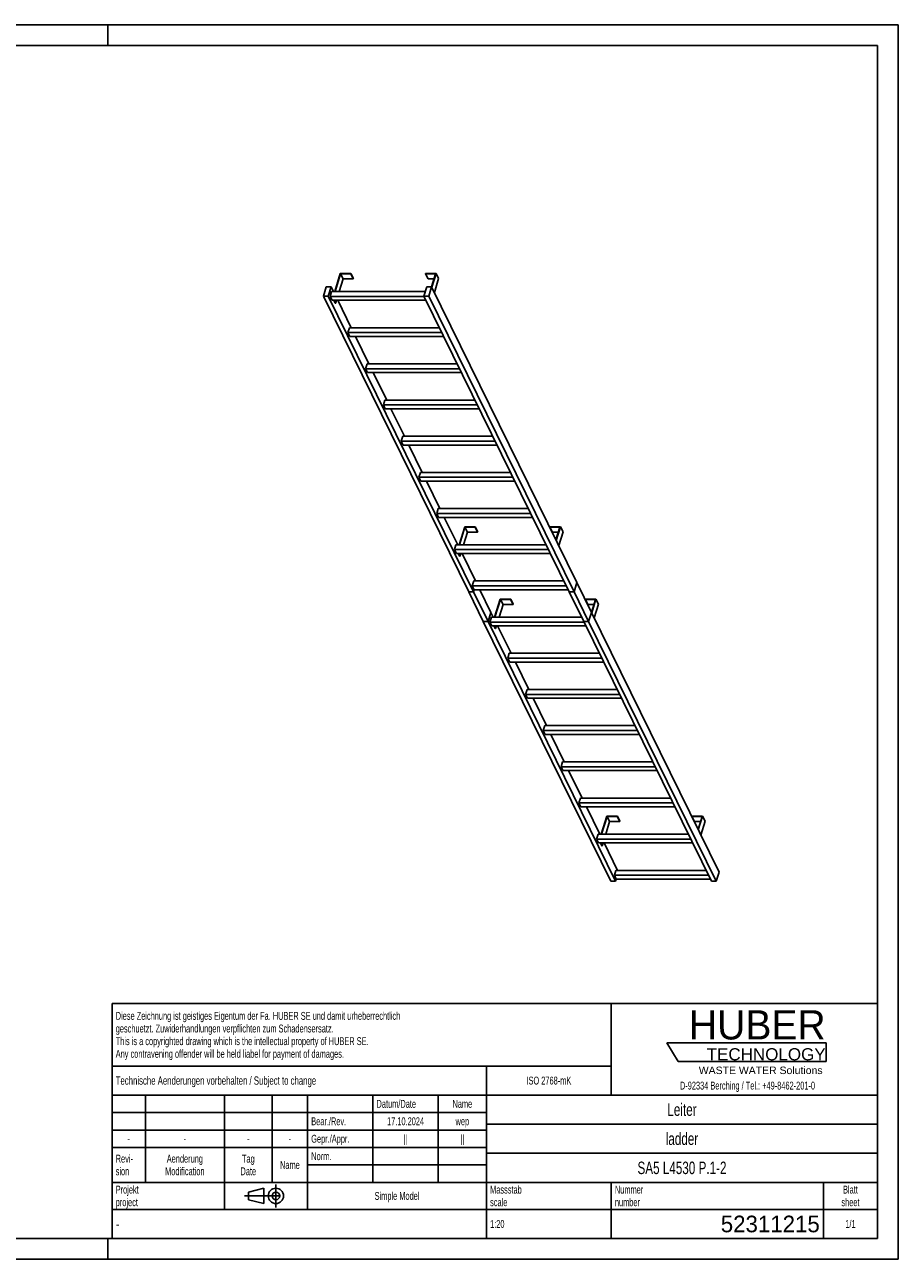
# Model space of a CAD drawing. Header units: millimetres. Extents: x 0 to 8400, y 0 to 5940.
# Tile 2 of 2: x 4200 to 8400, y 0 to 5940. Entities that reach past the tile are written whole.
import ezdxf

# ---------------------------------------------------------------- set-up
doc = ezdxf.new("R2010")
doc.units = ezdxf.units.MM
doc.header["$LTSCALE"] = 462
doc.linetypes.add('CENTER', pattern=[0.6, 0.375, -0.075, 0.075, -0.075])
doc.layers.get('0').update_dxf_attribs({"linetype": 'CONTINUOUS'})
doc.layers.add('HUBER_Logo_BL1', color=7, linetype='CONTINUOUS')
doc.styles.get("Standard").update_dxf_attribs({"font": 'txt', "width": 0.7})
doc.styles.add('TEXTSTYLE_2', font='txt')
doc.styles.add('TEXTSTYLE_3', font='arial.ttf')
doc.styles.add('TEXTSTYLE_4', font='txt', dxfattribs={"width": 0.8})
doc.styles.add('TEXTSTYLE_5', font='txt')

# ---------------------------------------------------------------- blocks, each defined once
blk = doc.blocks.new('HUBER_LOGO_BL1', base_point=(7675, 1007.5))
at = {"layer": 'HUBER_Logo_BL1', "color": 5, "linetype": 'Continuous'}
for p, q in [((8052.9, 1042), (7287.9, 1042)), ((7287.9, 1042), (7341.9, 952)), ((8052.9, 1042), (8052.9, 952)), ((7341.9, 952), (8052.9, 952))]:
    blk.add_line(p, q, dxfattribs=at)
at = {"layer": 'HUBER_Logo_BL1', "color": 2, "linetype": 'Continuous', "attachment_point": 3, "line_spacing_factor": 0.78}
for s, insert, char_height, width, style in [('HUBER\\P\\fArial;\\H58.5;TECHNOLOGY ', (8050.7, 1198.2), 140.4, 775.343, 'TEXTSTYLE_2'), ('WASTE WATER Solutions', (8036, 927.2), 36, 594.067, 'TEXTSTYLE_3')]:
    blk.add_mtext(s, dxfattribs=dict(at, insert=insert, char_height=char_height, width=width, style=style))
at = {"layer": 'HUBER_Logo_BL1', "color": 2, "linetype": 'Continuous', "insert": (7675, 854.8), "char_height": 38, "width": 1621.786, "attachment_point": 2, "line_spacing_factor": 0.96}
blk.add_mtext('D-92334 Berching / Tel.: +49-8462-201-0', dxfattribs=at)
blk = doc.blocks.new('PROJEKTIONSMETHODE_1_BL2', base_point=(5360, 305))
at = {"color": 2, "linetype": 'CENTER'}
for p, q in [((5407.7, 360), (5407.7, 250)), ((5257.3, 305), (5462.7, 305))]:
    blk.add_line(p, q, dxfattribs=at)
at = {"color": 2, "linetype": 'Continuous'}
for p, q in [((5275.7, 323.3), (5349, 341.7)), ((5275.7, 286.7), (5275.7, 323.3)), ((5349, 268.3), (5349, 341.7)), ((5275.7, 286.7), (5349, 268.3))]:
    blk.add_line(p, q, dxfattribs=at)
for radius in [36.7, 18.3]:
    blk.add_circle((5407.7, 305), radius, dxfattribs=at)
blk = doc.blocks.new('*T14')
at = {"color": 3, "linetype": 'Continuous'}
for p, q in [((0, 0), (3680, 0)), ((0, 0), (0, -1130)), ((2400, 0), (2400, -440)), ((3680, 0), (3680, -1130)), ((0, -300), (2400, -300)), ((1800, -300), (1800, -1130)), ((0, -440), (3680, -440)), ((160, -440), (160, -860)), ((540, -440), (540, -990)), ((770, -440), (770, -860)), ((940, -440), (940, -990)), ((1254, -440), (1254, -860)), ((1568, -440), (1568, -860)), ((0, -524), (1800, -524)), ((1800, -580), (3680, -580)), ((0, -608), (1800, -608)), ((0, -692), (1800, -692)), ((1800, -720), (3680, -720)), ((940, -776), (1800, -776)), ((0, -860), (3680, -860)), ((2400, -860), (2400, -1130)), ((3420, -860), (3420, -1130)), ((0, -990), (3680, -990)), ((0, -1130), (3680, -1130))]:
    blk.add_line(p, q, dxfattribs=at)
at = {"color": 2, "linetype": 'Continuous', "line_spacing_factor": 0.96}
for s, insert, char_height, width, attachment_point in [('Diese Zeichnung ist geistiges Eigentum der Fa. HUBER SE und damit urheberrechtlich \\Pgeschuetzt. Zuwiderhandlungen verpflichten zum Schadensersatz.\\PThis is a copyrighted drawing which is the intellectual property of HUBER SE.\\PAny contravening offender will be held liabel for payment of damages.', (17.5, -39.8), 38, 4429.714, 1), ('Technische Aenderungen vorbehalten / Subject to change', (17.5, -350), 40, 3049.524, 1), ('ISO 2768-mK', (2100, -351), 38, 665.905, 2), ('Datum/Date', (1271.5, -463), 38, 584.476, 1), ('Name', (1684, -463), 38, 253.333, 2), ('Leiter', (2740, -480), 60, 480, 2), ('Bear./Rev.', (957.5, -547), 38, 544.667, 1), ('17.10.2024', (1411, -547), 38, 546.476, 2), ('wep', (1684, -547), 38, 199.048, 2), ('-', (80, -631), 38, 68.762, 2), ('-', (350, -631), 38, 68.762, 2), ('-', (655, -631), 38, 68.762, 2), ('-', (855, -631), 38, 68.762, 2), ('Gepr./Appr.', (957.5, -631), 38, 598.952, 1), ('||', (1411, -631), 38, 101.333, 2), ('||', (1684, -631), 38, 101.333, 2), ('ladder', (2740, -620), 60, 502.857, 2), ('Revi-\\Psion', (17.5, -726.6), 38, 276.857, 1), ('Aenderung\\PModification', (350, -726.6), 38, 606.19, 2), ('Tag\\PDate', (655, -726.6), 38, 235.238, 2), ('Name', (855, -757), 38, 253.333, 2), ('Norm. ', (957.5, -715), 38, 351.048, 1), ('SA5 L4530 P.1-2', (2740, -760), 60, 1342.857, 2), ('Projekt\\Pproject', (17.5, -875.6), 38, 367.333, 1), ('Massstab\\Pscale', (1817.5, -875.6), 38, 448.762, 1), ('Nummer\\Pnumber', (2417.5, -875.6), 38, 372.762, 1), ('Blatt\\Psheet', (3550, -875.6), 38, 275.048, 2), ('Simple Model', (1370, -906), 38, 656.857, 2), ('1:20', (1817.5, -1041), 38, 204.476, 1), ('1/1', (3550, -1041), 38, 159.238, 2)]:
    blk.add_mtext(s, dxfattribs=dict(at, insert=insert, char_height=char_height, width=width, attachment_point=attachment_point))
for s, insert, char_height, width, attachment_point, style in [('-', (17.5, -1035), 50, 36.667, 1, 'TEXTSTYLE_4'), ('52311215', (3402.5, -1020), 80, 933.333, 3, 'TEXTSTYLE_5')]:
    blk.add_mtext(s, dxfattribs=dict(at, insert=insert, char_height=char_height, width=width, attachment_point=attachment_point, style=style))

msp = doc.modelspace()

# ---------------------------------------------------------------- linework, layer by layer
at = {"color": 7, "linetype": 'Continuous'}
for p, q in [((0, 5940), (8400, 5940)), ((8400, 0), (8400, 5940)), ((5717.403, 4743.212), (5690.487, 4656.111)), ((5692.329, 4656.111), (5718.761, 4741.645)), ((5730.963, 4716.781), (5712.214, 4656.111)), ((5768.061, 4743.212), (5717.403, 4743.212)), ((5718.761, 4741.645), (5730.963, 4716.781)), ((5718.761, 4741.645), (5767.577, 4741.645)), ((5730.963, 4716.781), (5779.779, 4716.781)), ((5767.577, 4741.645), (5768.061, 4743.212)), ((5767.577, 4741.645), (5779.779, 4716.781)), ((5768.061, 4743.212), (5780.263, 4718.347)), ((5779.779, 4716.781), (5780.263, 4718.347)), ((6127.275, 4743.212), (6126.791, 4741.645)), ((6126.791, 4741.645), (6138.993, 4716.781)), ((6126.791, 4741.645), (6175.607, 4741.645)), ((6177.934, 4743.212), (6127.275, 4743.212)), ((6138.993, 4716.781), (6167.924, 4716.781)), ((6175.607, 4741.645), (6156.286, 4679.121)), ((6157.42, 4676.83), (6177.934, 4743.212)), ((6169.622, 4651.965), (6190.135, 4718.347)), ((6177.934, 4743.212), (6190.135, 4718.347)), ((5649.713, 4679.118), (5635.916, 4634.468)), ((6334.462, 3210.981), (5635.916, 4634.468)), ((5635.916, 4634.468), (5658.942, 4634.468)), ((5672.74, 4679.118), (5649.713, 4679.118)), ((5658.942, 4634.468), (5672.74, 4679.118)), ((6357.488, 3210.981), (5658.942, 4634.468)), ((5675.573, 4656.111), (5668.311, 4632.611)), ((5684.03, 4656.111), (5672.74, 4679.118)), ((6126.161, 4656.111), (5675.573, 4656.111)), ((6133.27, 4679.118), (6119.473, 4634.468)), ((6818.019, 3210.981), (6119.473, 4634.468)), ((6119.473, 4634.468), (6142.499, 4634.468)), ((6156.297, 4679.118), (6133.27, 4679.118)), ((6142.499, 4634.468), (6156.297, 4679.118)), ((6841.045, 3210.981), (6142.499, 4634.468)), ((6854.843, 3255.631), (6156.297, 4679.118)), ((5677.462, 4613.963), (5668.311, 4632.611)), ((6120.384, 4632.611), (5668.311, 4632.611)), ((5677.462, 4613.963), (6129.535, 4613.963)), ((5693.295, 4600.848), (5686.859, 4613.963)), ((5688.701, 4613.963), (5695.137, 4600.848)), ((5693.295, 4600.848), (5695.137, 4600.848)), ((5699.19, 4613.963), (5695.137, 4600.848)), ((5769.442, 4482.06), (5704.714, 4613.963)), ((5760.985, 4482.06), (5753.723, 4458.56)), ((5762.874, 4439.912), (5753.723, 4458.56)), ((6205.796, 4458.56), (5753.723, 4458.56)), ((6194.264, 4482.06), (5760.985, 4482.06)), ((5762.874, 4439.912), (6214.947, 4439.912)), ((5854.854, 4308.009), (5790.125, 4439.912)), ((5846.396, 4308.009), (5839.134, 4284.509)), ((5848.286, 4265.861), (5839.134, 4284.509)), ((6291.208, 4284.509), (5839.134, 4284.509)), ((6279.676, 4308.009), (5846.396, 4308.009)), ((5848.286, 4265.861), (6300.359, 4265.861)), ((5940.265, 4133.958), (5875.537, 4265.861)), ((5931.808, 4133.958), (5924.546, 4110.459)), ((5933.697, 4091.81), (5924.546, 4110.459)), ((6376.619, 4110.459), (5924.546, 4110.459)), ((6365.087, 4133.958), (5931.808, 4133.958)), ((5933.697, 4091.81), (6385.771, 4091.81)), ((6025.677, 3959.908), (5960.949, 4091.81)), ((6017.22, 3959.908), (6009.958, 3936.408)), ((6462.031, 3936.408), (6009.958, 3936.408)), ((6019.109, 3917.76), (6009.958, 3936.408)), ((6450.499, 3959.908), (6017.22, 3959.908)), ((6019.109, 3917.76), (6471.182, 3917.76)), ((6111.089, 3785.857), (6046.36, 3917.76)), ((6102.632, 3785.857), (6095.37, 3762.357)), ((6104.521, 3743.709), (6095.37, 3762.357)), ((6547.443, 3762.357), (6095.37, 3762.357)), ((6535.911, 3785.857), (6102.632, 3785.857)), ((6104.521, 3743.709), (6556.594, 3743.709)), ((6196.501, 3611.806), (6131.772, 3743.709)), ((6188.043, 3611.806), (6180.781, 3588.306)), ((6189.933, 3569.658), (6180.781, 3588.306)), ((6632.854, 3588.306), (6180.781, 3588.306)), ((6621.322, 3611.806), (6188.043, 3611.806)), ((6189.933, 3569.658), (6642.006, 3569.658)), ((6281.912, 3437.755), (6217.184, 3569.658)), ((6315.285, 3524.856), (6288.369, 3437.755)), ((6290.211, 3437.755), (6316.643, 3523.289)), ((6365.944, 3524.856), (6315.285, 3524.856)), ((6328.845, 3498.425), (6316.643, 3523.289)), ((6316.643, 3523.289), (6365.459, 3523.289)), ((6365.459, 3523.289), (6365.944, 3524.856)), ((6377.661, 3498.425), (6365.459, 3523.289)), ((6378.145, 3499.992), (6365.944, 3524.856)), ((6725.157, 3524.856), (6724.673, 3523.289)), ((6736.875, 3498.425), (6724.673, 3523.289)), ((6724.673, 3523.289), (6773.489, 3523.289)), ((6775.816, 3524.856), (6725.157, 3524.856)), ((6773.489, 3523.289), (6754.172, 3460.777)), ((6755.302, 3458.474), (6775.816, 3524.856)), ((6788.017, 3499.992), (6775.816, 3524.856)), ((6310.096, 3437.755), (6328.845, 3498.425)), ((6328.845, 3498.425), (6377.661, 3498.425)), ((6377.661, 3498.425), (6378.145, 3499.992)), ((6736.875, 3498.425), (6765.806, 3498.425)), ((6767.504, 3433.61), (6788.017, 3499.992)), ((6273.455, 3437.755), (6266.193, 3414.255)), ((6718.266, 3414.255), (6266.193, 3414.255)), ((6275.344, 3395.607), (6266.193, 3414.255)), ((6706.734, 3437.755), (6273.455, 3437.755)), ((6275.344, 3395.607), (6727.417, 3395.607)), ((6291.177, 3382.493), (6284.741, 3395.607)), ((6293.019, 3382.493), (6286.583, 3395.607)), ((6293.019, 3382.493), (6297.072, 3395.607)), ((6367.324, 3263.705), (6302.596, 3395.607)), ((6291.177, 3382.493), (6293.019, 3382.493)), ((6334.462, 3210.981), (6334.511, 3210.981)), ((6334.507, 3210.967), (6334.492, 3210.919)), ((6404.591, 3068.073), (6334.492, 3210.919)), ((6334.492, 3210.919), (6357.519, 3210.919)), ((6334.511, 3210.981), (6334.507, 3210.967)), ((6334.511, 3210.981), (6357.488, 3210.981)), ((6358.867, 3263.705), (6351.605, 3240.205)), ((6360.756, 3221.556), (6351.605, 3240.205)), ((6803.678, 3240.205), (6351.605, 3240.205)), ((6357.488, 3210.981), (6360.756, 3221.556)), ((6357.519, 3210.919), (6357.533, 3210.967)), ((6427.617, 3068.073), (6357.519, 3210.919)), ((6357.533, 3210.967), (6360.801, 3221.542)), ((6792.146, 3263.705), (6358.867, 3263.705)), ((6360.756, 3221.556), (6812.829, 3221.556)), ((6360.801, 3221.542), (6360.806, 3221.556)), ((6441.415, 3112.723), (6388.007, 3221.556)), ((6818.019, 3210.981), (6818.068, 3210.981)), ((6818.064, 3210.967), (6818.049, 3210.919)), ((6888.148, 3068.073), (6818.049, 3210.919)), ((6818.049, 3210.919), (6841.076, 3210.919)), ((6818.068, 3210.981), (6818.064, 3210.967)), ((6818.068, 3210.981), (6841.045, 3210.981)), ((6841.045, 3210.981), (6854.824, 3255.569)), ((6841.076, 3210.919), (6841.09, 3210.967)), ((6911.174, 3068.073), (6841.076, 3210.919)), ((6841.09, 3210.967), (6854.873, 3255.569)), ((6854.824, 3255.569), (6854.828, 3255.583)), ((6854.873, 3255.569), (6854.824, 3255.569)), ((6854.828, 3255.583), (6854.843, 3255.631)), ((6924.972, 3112.723), (6854.873, 3255.569)), ((6486.109, 3176.755), (6459.192, 3089.654)), ((6461.035, 3089.654), (6487.467, 3175.188)), ((6480.92, 3089.654), (6499.668, 3150.323)), ((6536.767, 3176.755), (6486.109, 3176.755)), ((6487.467, 3175.188), (6536.283, 3175.188)), ((6487.467, 3175.188), (6499.668, 3150.323)), ((6499.668, 3150.323), (6548.485, 3150.323)), ((6536.283, 3175.188), (6536.767, 3176.755)), ((6536.283, 3175.188), (6548.485, 3150.323)), ((6536.767, 3176.755), (6548.969, 3151.89)), ((6548.485, 3150.323), (6548.969, 3151.89)), ((6895.981, 3176.755), (6895.497, 3175.188)), ((6895.497, 3175.188), (6907.698, 3150.323)), ((6895.497, 3175.188), (6944.313, 3175.188)), ((6946.639, 3176.755), (6895.981, 3176.755)), ((6907.698, 3150.323), (6936.629, 3150.323)), ((6944.313, 3175.188), (6925.006, 3112.712)), ((6926.125, 3110.372), (6946.639, 3176.755)), ((6938.327, 3085.508), (6958.841, 3151.89)), ((6946.639, 3176.755), (6958.841, 3151.89)), ((6427.617, 3068.073), (6441.396, 3112.661)), ((6427.663, 3068.059), (6441.445, 3112.661)), ((6444.278, 3089.654), (6437.016, 3066.154)), ((6441.396, 3112.661), (6441.4, 3112.675)), ((6441.445, 3112.661), (6441.396, 3112.661)), ((6441.4, 3112.675), (6441.415, 3112.723)), ((6452.736, 3089.654), (6441.445, 3112.661)), ((6877.558, 3089.654), (6444.278, 3089.654)), ((6911.174, 3068.073), (6924.953, 3112.661)), ((6911.22, 3068.059), (6925.003, 3112.661)), ((6924.953, 3112.661), (6924.957, 3112.675)), ((6925.003, 3112.661), (6924.953, 3112.661)), ((6924.957, 3112.675), (6924.972, 3112.723)), ((6925.006, 3112.712), (6924.992, 3112.664)), ((7538.137, 1863.225), (6925.003, 3112.661)), ((6404.591, 3068.073), (6404.64, 3068.073)), ((6404.636, 3068.059), (6404.621, 3068.011)), ((7017.755, 1818.575), (6404.621, 3068.011)), ((6404.621, 3068.011), (6427.648, 3068.011)), ((6404.64, 3068.073), (6404.636, 3068.059)), ((6404.64, 3068.073), (6427.617, 3068.073)), ((6427.648, 3068.011), (6427.663, 3068.059)), ((7040.782, 1818.575), (6427.648, 3068.011)), ((6446.168, 3047.506), (6437.016, 3066.154)), ((6889.09, 3066.154), (6437.016, 3066.154)), ((6446.168, 3047.506), (6898.241, 3047.506)), ((6455.565, 3047.506), (6462, 3034.391)), ((6457.407, 3047.506), (6463.842, 3034.391)), ((6462, 3034.391), (6463.842, 3034.391)), ((6463.842, 3034.391), (6467.895, 3047.506)), ((6538.147, 2915.603), (6473.419, 3047.506)), ((6888.148, 3068.073), (6888.197, 3068.073)), ((6888.193, 3068.059), (6888.178, 3068.011)), ((7501.312, 1818.575), (6888.178, 3068.011)), ((6888.178, 3068.011), (6911.205, 3068.011)), ((6888.197, 3068.073), (6888.193, 3068.059)), ((6888.197, 3068.073), (6911.174, 3068.073)), ((6911.205, 3068.011), (6911.22, 3068.059)), ((7524.339, 1818.575), (6911.205, 3068.011)), ((6529.69, 2915.603), (6522.428, 2892.103)), ((6962.969, 2915.603), (6529.69, 2915.603)), ((6974.501, 2892.103), (6522.428, 2892.103)), ((6531.579, 2873.455), (6522.428, 2892.103)), ((6531.579, 2873.455), (6983.653, 2873.455)), ((6623.559, 2741.552), (6558.831, 2873.455)), ((6615.102, 2741.552), (6607.84, 2718.052)), ((7048.381, 2741.552), (6615.102, 2741.552)), ((6616.991, 2699.404), (6607.84, 2718.052)), ((7059.913, 2718.052), (6607.84, 2718.052)), ((6616.991, 2699.404), (7069.064, 2699.404)), ((6708.971, 2567.501), (6644.242, 2699.404)), ((6700.514, 2567.501), (6693.252, 2544.002)), ((7133.793, 2567.501), (6700.514, 2567.501)), ((7145.325, 2544.002), (6693.252, 2544.002)), ((6702.403, 2525.353), (6693.252, 2544.002)), ((6702.403, 2525.353), (7154.476, 2525.353)), ((6794.383, 2393.451), (6729.654, 2525.353)), ((6785.925, 2393.451), (6778.663, 2369.951)), ((7219.204, 2393.451), (6785.925, 2393.451)), ((7230.737, 2369.951), (6778.663, 2369.951)), ((6787.815, 2351.302), (6778.663, 2369.951)), ((6787.815, 2351.302), (7239.888, 2351.302)), ((6879.794, 2219.4), (6815.066, 2351.302)), ((6871.337, 2219.4), (6864.075, 2195.9)), ((7304.616, 2219.4), (6871.337, 2219.4)), ((7316.148, 2195.9), (6864.075, 2195.9)), ((6873.226, 2177.252), (6864.075, 2195.9)), ((6873.226, 2177.252), (7325.299, 2177.252)), ((6965.206, 2045.349), (6900.478, 2177.252)), ((6998.579, 2132.45), (6971.663, 2045.349)), ((6973.505, 2045.349), (6999.937, 2130.883)), ((7012.139, 2106.019), (6993.39, 2045.349)), ((7049.237, 2132.45), (6998.579, 2132.45)), ((7012.139, 2106.019), (6999.937, 2130.883)), ((6999.937, 2130.883), (7048.753, 2130.883)), ((7060.955, 2106.019), (7012.139, 2106.019)), ((7048.753, 2130.883), (7049.237, 2132.45)), ((7060.955, 2106.019), (7048.753, 2130.883)), ((7061.439, 2107.585), (7049.237, 2132.45)), ((7061.439, 2107.585), (7060.955, 2106.019)), ((7408.451, 2132.45), (7407.967, 2130.883)), ((7420.169, 2106.019), (7407.967, 2130.883)), ((7407.967, 2130.883), (7456.783, 2130.883)), ((7459.109, 2132.45), (7408.451, 2132.45)), ((7449.1, 2106.019), (7420.169, 2106.019)), ((7456.783, 2130.883), (7437.466, 2068.371)), ((7438.596, 2066.068), (7459.109, 2132.45)), ((7471.311, 2107.585), (7450.798, 2041.203)), ((7471.311, 2107.585), (7459.109, 2132.45)), ((6956.749, 2045.349), (6949.487, 2021.849)), ((6958.638, 2003.201), (6949.487, 2021.849)), ((7401.56, 2021.849), (6949.487, 2021.849)), ((7390.028, 2045.349), (6956.749, 2045.349)), ((6958.638, 2003.201), (7410.711, 2003.201)), ((6974.471, 1990.086), (6968.035, 2003.201)), ((6976.313, 1990.086), (6969.877, 2003.201)), ((6976.313, 1990.086), (6974.471, 1990.086)), ((6980.366, 2003.201), (6976.313, 1990.086)), ((7050.618, 1871.298), (6985.889, 2003.201)), ((7042.16, 1871.298), (7034.898, 1847.798)), ((7044.05, 1829.15), (7034.898, 1847.798)), ((7486.972, 1847.798), (7034.898, 1847.798)), ((7475.44, 1871.298), (7042.16, 1871.298)), ((7524.339, 1818.575), (7538.137, 1863.225)), ((7017.755, 1818.575), (7040.782, 1818.575)), ((7040.782, 1818.575), (7044.05, 1829.15)), ((7044.05, 1829.15), (7496.123, 1829.15)), ((7501.312, 1818.575), (7524.339, 1818.575)), ((0, 0), (8400, 0))]:
    msp.add_line(p, q, dxfattribs=at)
at = {"color": 3, "linetype": 'Continuous'}
for p, q in [((8400, 5940), (0, 5940)), ((4600, 5940), (4600, 5840)), ((8400, 5940), (8400, 0)), ((4600, 0), (4600, 100)), ((8400, 0), (0, 0))]:
    msp.add_line(p, q, dxfattribs=at)
at = {"color": 5, "linetype": 'Continuous'}
for p, q in [((8300, 5840), (100, 5840)), ((8300, 100), (8300, 5840)), ((100, 100), (8300, 100))]:
    msp.add_line(p, q, dxfattribs=at)

# ---------------------------------------------------------------- block references
msp.add_blockref('*T14', (4620, 1230))
at = {"color": 2, "linetype": 'Continuous'}
msp.add_blockref('PROJEKTIONSMETHODE_1_BL2', (5360, 305), dxfattribs=at)
at = {"layer": 'HUBER_Logo_BL1'}
msp.add_blockref('HUBER_LOGO_BL1', (7674.994, 1007.484), dxfattribs=at)

doc.saveas('drawing.dxf')
